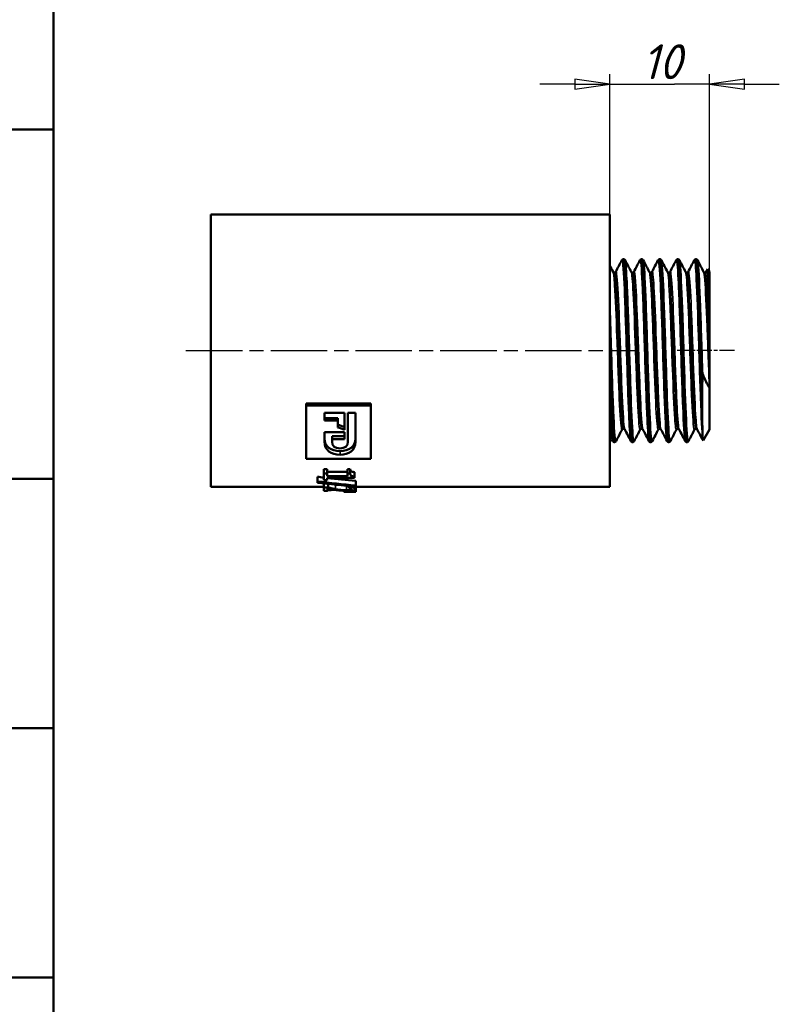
# Model space of a CAD drawing. Header units: millimetres. Extents: x -134 to 755, y -69 to 356.
# Tile 3 of 11: x 17 to 93, y 62 to 161. Entities that reach past the tile are written whole.
import ezdxf
from ezdxf.enums import TextEntityAlignment as Align

# ---------------------------------------------------------------- set-up
doc = ezdxf.new("R2010")
doc.units = ezdxf.units.MM
doc.linetypes.add('CHAIN', pattern=[0.7087, 0.4724, -0.0591, 0.1181, -0.0591])
for name, color, linetype, lineweight in [('Видимые тонкие (ГОСТ)', 7, 'Continuous', 35), ('Видимый контур (ГОСТ)', 7, 'Continuous', 50), ('Кромка (ГОСТ)', 7, 'Continuous', 50), ('Обозначение (ГОСТ)', 7, 'Continuous', 25), ('Осевая линия (ГОСТ)', 7, 'Continuous', 25), ('Размер (ГОСТ)', 7, 'Continuous', 25), ('Эскизная геометрия (ГОСТ)', 7, 'Continuous', 50)]:
    doc.layers.add(name, color=color, linetype=linetype, lineweight=lineweight)
doc.styles.get("Standard").update_dxf_attribs({"font": 'GOST Common Italic.ttf'})
doc.styles.add('Обычный текст (ГОСТ)', font='GOST Common Italic.ttf')
doc.dimstyles.new('Обычный (ГОСТ)', dxfattribs={"dimtxt": 3.5, "dimasz": 3.5, "dimexe": 1, "dimexo": 0, "dimgap": 0.5, "dimtad": 1, "dimrnd": 1e-08, "dimtxsty": 'Обычный текст (ГОСТ)', "dimblk": 'Filled-1', "dimcen": 0.09, "dimdle": 15, "dimclrd": 256, "dimclre": 256, "dimclrt": 256, "dimazin": 2, "dimtfac": 0.714286, "dimtdec": 3, "dimtmove": 0, "dimatfit": 3, "dimfxl": 1, "dimtolj": 1, "dimlwd": 25, "dimlwe": 25, "dimarcsym": 0})

# ---------------------------------------------------------------- blocks, each defined once
blk = doc.blocks.new('ГОСТ - Доп. графы 1')
at = {"layer": 'Эскизная геометрия (ГОСТ)'}
for p, q in [((-12, 145), (0, 145)), ((-7, 110), (0, 110)), ((-7, 85), (0, 85)), ((-7, 60), (0, 60))]:
    blk.add_line(p, q, dxfattribs=at)
at = {"layer": 'Обозначение (ГОСТ)', "lineweight": 30, "width": 0.8, "flags": 17}
for tag, p in [('Подп._и_дата_2', (-3.532, 127.511)), ('Инв._номер_дубликата', (-3.406, 97.466)), ('Взамен_инв._номера', (-3.46, 72.529)), ('Подп._и_дата_1', (-3.422, 42.352)), ('ИНВЕНТАРНЫЙ_НОМЕР', (-3.329, 12.683))]:
    blk.add_attdef(tag, text='', height=3.17, rotation=90, dxfattribs=at).set_placement(p, align=Align.MIDDLE_CENTER)
blk = doc.blocks.new('Рамки ГОСТ_ граница 297x210')
at = {"layer": 'Кромка (ГОСТ)'}
blk.add_line((20, 292), (20, 5), dxfattribs=at)
blk = doc.blocks.new('Filled-1')
at = {"color": 0}
for p, q in [((0, 0), (-1, 0.143)), ((-1, 0.143), (-1, -0.143)), ((-1, 0), (0, 0)), ((-1, -0.143), (0, 0))]:
    blk.add_line(p, q, dxfattribs=at)
at = {"color": 0, "flags": 128}
blk.add_lwpolyline([(-1, -0.143), (0, 0), (-1, 0.143), (-1, -0.143)], dxfattribs=at)
at = {"color": 0}
blk.add_solid([(-1, -0.143), (0, 0), (-1, 0.143), (-1, -0.143)], dxfattribs=at)
blk = doc.blocks.new('*D9')
at = {"layer": 'Defpoints', "color": 0, "linetype": 'Continuous', "transparency": 16777216}
for p in [(85.78, 154.55), (75.78, 141.485), (85.78, 135.733)]:
    blk.add_point(p, dxfattribs=at)
at = {"layer": 'Размер (ГОСТ)', "linetype": 'Continuous', "lineweight": 25, "transparency": 16777216}
for p, q in [((75.78, 141.485), (75.78, 155.55)), ((85.78, 135.733), (85.78, 155.55)), ((72.28, 154.55), (68.78, 154.55)), ((75.78, 154.55), (79.28, 154.55)), ((79.28, 154.55), (82.28, 154.55)), ((85.78, 154.55), (82.28, 154.55)), ((89.28, 154.55), (92.78, 154.55))]:
    blk.add_line(p, q, dxfattribs=at)
at = {"layer": 'Размер (ГОСТ)', "linetype": 'Continuous', "lineweight": 25, "transparency": 16777216, "xscale": 3.5, "yscale": 3.5, "zscale": 3.5}
blk.add_blockref('Filled-1', (75.78, 154.55), dxfattribs=at)
at = {"layer": 'Размер (ГОСТ)', "linetype": 'Continuous', "lineweight": 25, "transparency": 16777216, "xscale": 3.5, "yscale": 3.5, "zscale": 3.5, "rotation": 180}
blk.add_blockref('Filled-1', (85.78, 154.55), dxfattribs=at)
at = {"layer": 'Размер (ГОСТ)', "linetype": 'Continuous', "lineweight": 25, "transparency": 16777216, "insert": (79.018, 158.55), "char_height": 3.5, "attachment_point": 1, "style": 'Обычный текст (ГОСТ)'}
blk.add_mtext('\\A1;10', dxfattribs=at)

msp = doc.modelspace()

# ---------------------------------------------------------------- linework, layer by layer
at = {"layer": 'Видимые тонкие (ГОСТ)'}
for p, q in [((48.733, 117.769), (48.733, 117.4)), ((48.284, 114.398), (48.284, 113.951)), ((49.371, 114.292), (49.371, 113.844)), ((49.754, 114.041), (49.754, 113.868))]:
    msp.add_line(p, q, dxfattribs=at)
for points, knots in [([(77.891, 118.777), (77.833, 118.895), (77.774, 119.568), (77.716, 120.703), (77.642, 122.144), (77.568, 124.313), (77.494, 126.621), (77.419, 128.95), (77.344, 131.394), (77.269, 133.276), (77.195, 135.151), (77.12, 136.446), (77.045, 136.805), (77.025, 136.905), (77.004, 136.932), (76.983, 136.891)], [33.047809, 33.047809, 33.047809, 33.047809, 33.653923, 33.653923, 33.653923, 34.423433, 34.423433, 34.423433, 35.200244, 35.200244, 35.200244, 35.974411, 35.974411, 35.974411, 36.189402, 36.189402, 36.189402, 36.189402]), ([(78.231, 118.779), (78.208, 118.733), (78.185, 118.772), (78.162, 118.9), (78.087, 119.313), (78.013, 120.651), (77.939, 122.549), (77.865, 124.444), (77.79, 126.875), (77.716, 129.181), (77.642, 131.484), (77.568, 133.634), (77.494, 135.048), (77.437, 136.135), (77.38, 136.776), (77.323, 136.891)], [26.642451, 26.642451, 26.642451, 26.642451, 26.881587, 26.881587, 26.881587, 27.65284, 27.65284, 27.65284, 28.423174, 28.423174, 28.423174, 29.192683, 29.192683, 29.192683, 29.784044, 29.784044, 29.784044, 29.784044]), ([(79.707, 118.775), (79.643, 118.904), (79.579, 119.715), (79.515, 121.057), (79.437, 122.683), (79.359, 125.071), (79.281, 127.513), (79.206, 129.864), (79.131, 132.235), (79.057, 133.969), (78.982, 135.699), (78.907, 136.776), (78.832, 136.9), (78.821, 136.918), (78.81, 136.916), (78.799, 136.894)], [26.764624, 26.764624, 26.764624, 26.764624, 27.431463, 27.431463, 27.431463, 28.238953, 28.238953, 28.238953, 29.016239, 29.016239, 29.016239, 29.792121, 29.792121, 29.792121, 29.906216, 29.906216, 29.906216, 29.906216]), ([(80.047, 118.781), (80.018, 118.723), (79.989, 118.8), (79.96, 119.018), (79.885, 119.573), (79.811, 121.037), (79.737, 123.012), (79.663, 124.985), (79.589, 127.445), (79.515, 129.723), (79.437, 132.113), (79.359, 134.271), (79.281, 135.556), (79.234, 136.34), (79.186, 136.794), (79.139, 136.888)], [20.359266, 20.359266, 20.359266, 20.359266, 20.660984, 20.660984, 20.660984, 21.431053, 21.431053, 21.431053, 22.200713, 22.200713, 22.200713, 23.008204, 23.008204, 23.008204, 23.500859, 23.500859, 23.500859, 23.500859]), ([(81.523, 118.773), (81.523, 118.774), (81.522, 118.776), (81.522, 118.777), (81.447, 118.935), (81.373, 120.037), (81.298, 121.782), (81.224, 123.526), (81.149, 125.89), (81.075, 128.227), (81, 130.563), (80.926, 132.844), (80.851, 134.446), (80.777, 136.046), (80.703, 136.951), (80.628, 136.911), (80.624, 136.909), (80.62, 136.904), (80.615, 136.895)], [20.481439, 20.481439, 20.481439, 20.481439, 20.487809, 20.487809, 20.487809, 21.261404, 21.261404, 21.261404, 22.034423, 22.034423, 22.034423, 22.806892, 22.806892, 22.806892, 23.578833, 23.578833, 23.578833, 23.623031, 23.623031, 23.623031, 23.623031]), ([(81.863, 118.782), (81.824, 118.707), (81.785, 118.876), (81.745, 119.293), (81.671, 120.087), (81.596, 121.77), (81.522, 123.878), (81.447, 125.985), (81.373, 128.493), (81.298, 130.713), (81.224, 132.932), (81.149, 134.837), (81.075, 135.907), (81.035, 136.48), (80.995, 136.81), (80.955, 136.888)], [14.076081, 14.076081, 14.076081, 14.076081, 14.482866, 14.482866, 14.482866, 15.25706, 15.25706, 15.25706, 16.030654, 16.030654, 16.030654, 16.803674, 16.803674, 16.803674, 17.217673, 17.217673, 17.217673, 17.217673]), ([(83.34, 118.774), (83.332, 118.787), (83.325, 118.809), (83.318, 118.839), (83.244, 119.154), (83.17, 120.395), (83.096, 122.225), (83.02, 124.107), (82.943, 126.59), (82.867, 128.965), (82.792, 131.299), (82.717, 133.501), (82.642, 134.959), (82.572, 136.327), (82.502, 137.026), (82.432, 136.895)], [14.198253, 14.198253, 14.198253, 14.198253, 14.272539, 14.272539, 14.272539, 15.041871, 15.041871, 15.041871, 15.832791, 15.832791, 15.832791, 16.610353, 16.610353, 16.610353, 17.339846, 17.339846, 17.339846, 17.339846]), ([(83.679, 118.781), (83.633, 118.695), (83.587, 118.95), (83.541, 119.539), (83.466, 120.485), (83.392, 122.282), (83.318, 124.442), (83.244, 126.601), (83.17, 129.099), (83.096, 131.255), (83.02, 133.472), (82.943, 135.301), (82.867, 136.219), (82.835, 136.605), (82.803, 136.828), (82.771, 136.888)], [7.792895, 7.792895, 7.792895, 7.792895, 8.272266, 8.272266, 8.272266, 9.04179, 9.04179, 9.04179, 9.811122, 9.811122, 9.811122, 10.602042, 10.602042, 10.602042, 10.934488, 10.934488, 10.934488, 10.934488]), ([(85.099, 119.053), (85.025, 119.645), (84.951, 121.144), (84.876, 123.142), (84.802, 125.138), (84.728, 127.61), (84.654, 129.882), (84.579, 132.154), (84.505, 134.201), (84.431, 135.464), (84.37, 136.504), (84.309, 137.003), (84.248, 136.893)], [8.11048, 8.11048, 8.11048, 8.11048, 8.881511, 8.881511, 8.881511, 9.65231, 9.65231, 9.65231, 10.422882, 10.422882, 10.422882, 11.056661, 11.056661, 11.056661, 11.056661]), ([(85.099, 125.484), (85.025, 127.738), (84.951, 130.222), (84.876, 132.26), (84.802, 134.296), (84.728, 135.863), (84.654, 136.531), (84.631, 136.731), (84.609, 136.85), (84.587, 136.89)], [2.879731, 2.879731, 2.879731, 2.879731, 3.650762, 3.650762, 3.650762, 4.421561, 4.421561, 4.421561, 4.651303, 4.651303, 4.651303, 4.651303]), ([(77.022, 119.942), (77.004, 119.906), (76.987, 119.914), (76.969, 119.97), (76.892, 120.21), (76.815, 121.324), (76.738, 122.99), (76.658, 124.719), (76.578, 127.019), (76.499, 129.173), (76.422, 131.255), (76.344, 133.173), (76.267, 134.367), (76.216, 135.157), (76.165, 135.623), (76.114, 135.725)], [32.9167, 32.9167, 32.9167, 32.9167, 33.10089, 33.10089, 33.10089, 33.898983, 33.898983, 33.898983, 34.727452, 34.727452, 34.727452, 35.528003, 35.528003, 35.528003, 36.058292, 36.058292, 36.058292, 36.058292]), ([(77.153, 120.012), (77.088, 120.019), (77.022, 120.63), (76.957, 121.737), (76.88, 123.045), (76.803, 125.028), (76.726, 127.106), (76.647, 129.23), (76.568, 131.424), (76.489, 133.022), (76.412, 134.589), (76.335, 135.561), (76.257, 135.652), (76.253, 135.657), (76.249, 135.659), (76.245, 135.659)], [32.986723, 32.986723, 32.986723, 32.986723, 33.663981, 33.663981, 33.663981, 34.464299, 34.464299, 34.464299, 35.28221, 35.28221, 35.28221, 36.084898, 36.084898, 36.084898, 36.128316, 36.128316, 36.128316, 36.128316]), ([(77.284, 119.945), (77.256, 119.996), (77.228, 120.156), (77.2, 120.425), (77.123, 121.169), (77.046, 122.739), (76.969, 124.676), (76.892, 126.607), (76.815, 128.877), (76.738, 130.827), (76.658, 132.851), (76.578, 134.499), (76.499, 135.258), (76.458, 135.647), (76.417, 135.801), (76.376, 135.723)], [33.056746, 33.056746, 33.056746, 33.056746, 33.346681, 33.346681, 33.346681, 34.147049, 34.147049, 34.147049, 34.945142, 34.945142, 34.945142, 35.773611, 35.773611, 35.773611, 36.198339, 36.198339, 36.198339, 36.198339]), ([(78.838, 119.938), (78.833, 119.928), (78.828, 119.922), (78.823, 119.919), (78.746, 119.881), (78.669, 120.732), (78.592, 122.224), (78.514, 123.714), (78.437, 125.823), (78.36, 127.934), (78.283, 130.043), (78.206, 132.126), (78.129, 133.577), (78.063, 134.829), (77.996, 135.596), (77.93, 135.73)], [26.633514, 26.633514, 26.633514, 26.633514, 26.685236, 26.685236, 26.685236, 27.486736, 27.486736, 27.486736, 28.286952, 28.286952, 28.286952, 29.085991, 29.085991, 29.085991, 29.775107, 29.775107, 29.775107, 29.775107]), ([(78.969, 120.017), (78.918, 120.021), (78.866, 120.39), (78.815, 121.099), (78.737, 122.166), (78.66, 123.988), (78.582, 126.028), (78.505, 128.064), (78.428, 130.291), (78.35, 132.054), (78.273, 133.814), (78.196, 135.088), (78.119, 135.503), (78.1, 135.607), (78.08, 135.657), (78.061, 135.655)], [26.703538, 26.703538, 26.703538, 26.703538, 27.23755, 27.23755, 27.23755, 28.04134, 28.04134, 28.04134, 28.843843, 28.843843, 28.843843, 29.645166, 29.645166, 29.645166, 29.84513, 29.84513, 29.84513, 29.84513]), ([(79.1, 119.941), (79.085, 119.968), (79.07, 120.026), (79.055, 120.118), (78.978, 120.59), (78.901, 121.93), (78.823, 123.744), (78.746, 125.555), (78.669, 127.814), (78.592, 129.859), (78.514, 131.9), (78.437, 133.701), (78.36, 134.736), (78.304, 135.488), (78.248, 135.828), (78.192, 135.726)], [26.773561, 26.773561, 26.773561, 26.773561, 26.9285, 26.9285, 26.9285, 27.731394, 27.731394, 27.731394, 28.532895, 28.532895, 28.532895, 29.333111, 29.333111, 29.333111, 29.915153, 29.915153, 29.915153, 29.915153]), ([(80.654, 119.938), (80.584, 119.809), (80.514, 120.399), (80.443, 121.58), (80.366, 122.871), (80.289, 124.85), (80.213, 126.942), (80.136, 129.032), (80.059, 131.209), (79.982, 132.839), (79.905, 134.469), (79.829, 135.531), (79.752, 135.719), (79.75, 135.724), (79.748, 135.728), (79.746, 135.731)], [20.350329, 20.350329, 20.350329, 20.350329, 21.080237, 21.080237, 21.080237, 21.878127, 21.878127, 21.878127, 22.675526, 22.675526, 22.675526, 23.472457, 23.472457, 23.472457, 23.491922, 23.491922, 23.491922, 23.491922]), ([(80.785, 120.018), (80.747, 120.018), (80.708, 120.219), (80.67, 120.622), (80.593, 121.432), (80.516, 123.046), (80.439, 124.992), (80.362, 126.937), (80.284, 129.187), (80.207, 131.085), (80.13, 132.983), (80.053, 134.504), (79.976, 135.204), (79.943, 135.505), (79.91, 135.653), (79.877, 135.651)], [20.420352, 20.420352, 20.420352, 20.420352, 20.818638, 20.818638, 20.818638, 21.619368, 21.619368, 21.619368, 22.419577, 22.419577, 22.419577, 23.219291, 23.219291, 23.219291, 23.561945, 23.561945, 23.561945, 23.561945]), ([(80.916, 119.938), (80.912, 119.945), (80.909, 119.954), (80.905, 119.965), (80.828, 120.193), (80.751, 121.3), (80.674, 122.961), (80.597, 124.621), (80.52, 126.814), (80.443, 128.902), (80.366, 130.988), (80.289, 132.942), (80.213, 134.195), (80.144, 135.307), (80.076, 135.855), (80.008, 135.73)], [20.490375, 20.490375, 20.490375, 20.490375, 20.529033, 20.529033, 20.529033, 21.327987, 21.327987, 21.327987, 22.126396, 22.126396, 22.126396, 22.924286, 22.924286, 22.924286, 23.631968, 23.631968, 23.631968, 23.631968]), ([(82.47, 119.942), (82.412, 119.836), (82.353, 120.216), (82.294, 121.041), (82.217, 122.128), (82.14, 123.975), (82.062, 126.038), (81.985, 128.099), (81.908, 130.349), (81.83, 132.127), (81.753, 133.904), (81.676, 135.187), (81.599, 135.599), (81.587, 135.664), (81.574, 135.707), (81.562, 135.729)], [14.067144, 14.067144, 14.067144, 14.067144, 14.676225, 14.676225, 14.676225, 15.479007, 15.479007, 15.479007, 16.281083, 16.281083, 16.281083, 17.082481, 17.082481, 17.082481, 17.208736, 17.208736, 17.208736, 17.208736]), ([(82.601, 120.016), (82.577, 120.014), (82.552, 120.094), (82.528, 120.26), (82.45, 120.788), (82.373, 122.173), (82.295, 124.006), (82.217, 125.837), (82.14, 128.091), (82.062, 130.101), (81.985, 132.109), (81.907, 133.847), (81.83, 134.802), (81.784, 135.363), (81.739, 135.649), (81.693, 135.651)], [14.137167, 14.137167, 14.137167, 14.137167, 14.390832, 14.390832, 14.390832, 15.196698, 15.196698, 15.196698, 16.001825, 16.001825, 16.001825, 16.806242, 16.806242, 16.806242, 17.27876, 17.27876, 17.27876, 17.27876]), ([(82.732, 119.939), (82.664, 120.076), (82.595, 120.893), (82.527, 122.216), (82.449, 123.71), (82.372, 125.829), (82.294, 127.949), (82.217, 130.067), (82.14, 132.158), (82.062, 133.607), (81.985, 135.056), (81.908, 135.844), (81.83, 135.742), (81.828, 135.739), (81.826, 135.736), (81.824, 135.731)], [14.20719, 14.20719, 14.20719, 14.20719, 14.918868, 14.918868, 14.918868, 15.722384, 15.722384, 15.722384, 16.525166, 16.525166, 16.525166, 17.327242, 17.327242, 17.327242, 17.348783, 17.348783, 17.348783, 17.348783]), ([(84.286, 119.945), (84.243, 119.863), (84.199, 120.045), (84.156, 120.491), (84.079, 121.276), (84.002, 122.872), (83.925, 124.816), (83.848, 126.759), (83.772, 129.025), (83.695, 130.957), (83.618, 132.888), (83.541, 134.46), (83.465, 135.218), (83.436, 135.503), (83.407, 135.671), (83.378, 135.723)], [7.783958, 7.783958, 7.783958, 7.783958, 8.236611, 8.236611, 8.236611, 9.033514, 9.033514, 9.033514, 9.830195, 9.830195, 9.830195, 10.62666, 10.62666, 10.62666, 10.925551, 10.925551, 10.925551, 10.925551]), ([(84.417, 120.011), (84.409, 120.01), (84.401, 120.02), (84.392, 120.039), (84.315, 120.22), (84.238, 121.272), (84.161, 122.887), (84.084, 124.502), (84.007, 126.659), (83.93, 128.73), (83.853, 130.801), (83.776, 132.757), (83.699, 134.03), (83.636, 135.077), (83.573, 135.65), (83.509, 135.656)], [7.853982, 7.853982, 7.853982, 7.853982, 7.940812, 7.940812, 7.940812, 8.740278, 8.740278, 8.740278, 9.539513, 9.539513, 9.539513, 10.338524, 10.338524, 10.338524, 10.995574, 10.995574, 10.995574, 10.995574]), ([(84.548, 119.943), (84.494, 120.052), (84.44, 120.57), (84.386, 121.446), (84.309, 122.688), (84.232, 124.632), (84.156, 126.714), (84.079, 128.796), (84.002, 130.988), (83.925, 132.656), (83.848, 134.324), (83.772, 135.445), (83.695, 135.695), (83.677, 135.754), (83.659, 135.764), (83.64, 135.727)], [7.924005, 7.924005, 7.924005, 7.924005, 8.485636, 8.485636, 8.485636, 9.282769, 9.282769, 9.282769, 10.079673, 10.079673, 10.079673, 10.876354, 10.876354, 10.876354, 11.065597, 11.065597, 11.065597, 11.065597]), ([(85.77, 124.108), (85.693, 125.968), (85.616, 128.231), (85.539, 130.239), (85.462, 132.246), (85.385, 133.972), (85.308, 134.914), (85.27, 135.379), (85.232, 135.651), (85.194, 135.723)], [2.651504, 2.651504, 2.651504, 2.651504, 3.450148, 3.450148, 3.450148, 4.248524, 4.248524, 4.248524, 4.642366, 4.642366, 4.642366, 4.642366]), ([(85.78, 127.813), (85.703, 129.902), (85.626, 131.98), (85.549, 133.438), (85.474, 134.844), (85.4, 135.657), (85.325, 135.659)], [3.138807, 3.138807, 3.138807, 3.138807, 3.939794, 3.939794, 3.939794, 4.712389, 4.712389, 4.712389, 4.712389]), ([(85.77, 132.013), (85.693, 133.803), (85.616, 135.115), (85.539, 135.567), (85.512, 135.729), (85.484, 135.779), (85.456, 135.725)], [3.697663, 3.697663, 3.697663, 3.697663, 4.496307, 4.496307, 4.496307, 4.782412, 4.782412, 4.782412, 4.782412]), ([(76.415, 118.776), (76.402, 118.749), (76.388, 118.751), (76.375, 118.782), (76.301, 118.956), (76.227, 120.069), (76.152, 121.816), (76.078, 123.57), (76.003, 125.943), (75.929, 128.283), (75.879, 129.835), (75.83, 131.366), (75.78, 132.68)], [32.925637, 32.925637, 32.925637, 32.925637, 33.061517, 33.061517, 33.061517, 33.832766, 33.832766, 33.832766, 34.606934, 34.606934, 34.606934, 35.120565, 35.120565, 35.120565, 35.120565]), ([(76.075, 118.78), (76.026, 118.878), (75.978, 119.356), (75.929, 120.181), (75.879, 121.017), (75.83, 122.195), (75.78, 123.567)], [39.330994, 39.330994, 39.330994, 39.330994, 39.837683, 39.837683, 39.837683, 40.351315, 40.351315, 40.351315, 40.351315])]:
    msp.add_open_spline(points, degree=3, knots=knots, dxfattribs=at)
at = {"layer": 'Видимый контур (ГОСТ)'}
for p, q in [((35.78, 114.185), (35.78, 141.485)), ((35.78, 141.485), (75.78, 141.485)), ((75.78, 114.185), (75.78, 141.485)), ((77.144, 137.004), (77.161, 137.004)), ((78.961, 137.004), (78.978, 137.004)), ((80.777, 137.004), (80.794, 137.004)), ((82.593, 137.004), (82.61, 137.004)), ((84.409, 137.004), (84.426, 137.004)), ((85.456, 135.732), (85.605, 136.017)), ((85.78, 135.733), (85.616, 136.018)), ((85.78, 131.503), (85.78, 135.733)), ((85.78, 131.503), (85.78, 127.813)), ((85.78, 127.813), (85.78, 124.127)), ((85.78, 119.936), (85.78, 124.127)), ((45.333, 122.543), (51.833, 122.543)), ((45.333, 122.543), (45.333, 122.349)), ((51.833, 122.543), (51.833, 122.349)), ((85.046, 122.842), (85.046, 122.399)), ((45.333, 122.349), (51.833, 122.349)), ((45.333, 122.349), (45.333, 116.98)), ((47.172, 121.608), (49.169, 121.608)), ((47.172, 121.608), (47.172, 120.827)), ((49.169, 119.896), (49.169, 121.608)), ((49.522, 121.608), (49.522, 118.686)), ((49.522, 121.608), (50.276, 121.608)), ((50.276, 118.696), (50.276, 121.608)), ((51.833, 116.98), (51.833, 122.349)), ((47.172, 121.075), (48.495, 121.075)), ((48.495, 120.827), (47.172, 120.827)), ((48.495, 121.075), (48.495, 120.827)), ((48.495, 120.827), (48.495, 120.143)), ((47.172, 119.67), (49.169, 119.67)), ((47.172, 119.67), (47.172, 118.711)), ((49.169, 118.964), (49.169, 119.67)), ((85.78, 119.936), (85.138, 118.824)), ((47.934, 119.277), (47.934, 118.964)), ((47.934, 119.277), (49.169, 119.277)), ((47.934, 118.686), (47.934, 118.964)), ((49.169, 118.964), (47.934, 118.964)), ((76.236, 118.665), (76.253, 118.665)), ((78.053, 118.665), (78.07, 118.665)), ((79.869, 118.665), (79.886, 118.665)), ((81.685, 118.665), (81.702, 118.665)), ((83.501, 118.665), (83.518, 118.665)), ((51.833, 116.98), (45.333, 116.98)), ((47.118, 115.961), (47.43, 115.961)), ((47.118, 115.961), (47.118, 115.526)), ((47.118, 115.526), (47.43, 115.526)), ((47.118, 115.526), (47.118, 114.84)), ((47.43, 115.961), (47.43, 115.526)), ((47.43, 115.698), (49.472, 115.698)), ((47.43, 115.253), (47.43, 115.526)), ((49.472, 115.961), (49.751, 115.961)), ((49.472, 115.961), (49.472, 115.526)), ((49.472, 115.526), (49.751, 115.526)), ((49.472, 115.526), (49.472, 115.253)), ((49.751, 115.961), (49.751, 115.526)), ((50.176, 115.663), (50.176, 115.217)), ((46.456, 115.187), (46.456, 114.724)), ((46.456, 114.724), (46.456, 114.594)), ((47.43, 114.84), (47.118, 114.84)), ((47.118, 114.52), (47.118, 114.119)), ((47.43, 115.253), (49.472, 115.253)), ((47.43, 114.84), (47.43, 115.072)), ((50.176, 115.072), (47.43, 115.072)), ((50.176, 115.072), (50.176, 115.217)), ((50.302, 114.789), (50.302, 114.311)), ((35.78, 114.185), (47.118, 114.185)), ((47.118, 114.119), (47.551, 114.119)), ((47.118, 114.119), (47.118, 113.771)), ((47.472, 113.771), (47.118, 113.771)), ((47.472, 113.771), (47.472, 114.027)), ((47.551, 114.474), (47.551, 114.119)), ((49.117, 113.79), (49.117, 113.723)), ((49.117, 113.723), (49.117, 113.705)), ((49.117, 113.705), (49.117, 113.687)), ((49.117, 113.687), (49.117, 113.685)), ((49.117, 113.685), (50.302, 113.685)), ((49.613, 114.27), (49.613, 114.103)), ((49.613, 114.103), (50.048, 114.103)), ((49.613, 114.103), (49.613, 114.097)), ((50.048, 114.231), (50.048, 114.103)), ((50.231, 114.215), (50.231, 113.93)), ((50.302, 114.209), (50.302, 114.311)), ((50.302, 114.209), (50.302, 113.73)), ((50.302, 114.185), (75.78, 114.185)), ((50.302, 113.7), (50.302, 113.73)), ((50.302, 113.7), (50.302, 113.688)), ((50.302, 113.685), (50.302, 113.688))]:
    msp.add_line(p, q, dxfattribs=at)
for points in [[(75.78, 136.371), (75.891, 136.158), (76.003, 135.945), (76.114, 135.732)], [(76.376, 135.732), (76.578, 136.12), (76.781, 136.508), (76.983, 136.896)], [(77.323, 136.896), (77.525, 136.508), (77.728, 136.12), (77.93, 135.732)], [(78.192, 135.732), (78.394, 136.12), (78.597, 136.508), (78.799, 136.896)], [(79.139, 136.896), (79.341, 136.508), (79.544, 136.12), (79.746, 135.732)], [(80.008, 135.732), (80.211, 136.12), (80.413, 136.508), (80.615, 136.896)], [(80.955, 136.896), (81.157, 136.508), (81.36, 136.12), (81.562, 135.732)], [(81.824, 135.732), (82.027, 136.12), (82.229, 136.508), (82.432, 136.896)], [(82.771, 136.896), (82.973, 136.508), (83.176, 136.12), (83.378, 135.732)], [(83.64, 135.732), (83.843, 136.12), (84.045, 136.508), (84.248, 136.896)], [(84.587, 136.896), (84.79, 136.508), (84.992, 136.12), (85.194, 135.732)], [(85.78, 131.503), (85.777, 131.676), (85.774, 131.846), (85.77, 132.013)], [(48.495, 120.415), (48.72, 120.335), (48.944, 120.255), (49.169, 120.176)], [(49.169, 119.896), (48.944, 119.978), (48.72, 120.06), (48.495, 120.143)], [(77.022, 119.937), (76.82, 119.549), (76.617, 119.161), (76.415, 118.773)], [(77.891, 118.773), (77.689, 119.161), (77.486, 119.549), (77.284, 119.937)], [(78.838, 119.937), (78.636, 119.549), (78.433, 119.161), (78.231, 118.773)], [(79.707, 118.773), (79.505, 119.161), (79.303, 119.549), (79.1, 119.937)], [(80.654, 119.937), (80.452, 119.549), (80.249, 119.161), (80.047, 118.773)], [(81.523, 118.773), (81.321, 119.161), (81.119, 119.549), (80.916, 119.937)], [(82.47, 119.937), (82.268, 119.549), (82.065, 119.161), (81.863, 118.773)], [(83.34, 118.773), (83.137, 119.161), (82.935, 119.549), (82.732, 119.937)], [(84.286, 119.937), (84.084, 119.549), (83.881, 119.161), (83.679, 118.773)], [(85.129, 118.825), (84.935, 119.196), (84.742, 119.567), (84.548, 119.937)], [(47.172, 119.033), (47.172, 118.186), (47.837, 117.769), (48.733, 117.769)], [(48.733, 117.4), (47.837, 117.4), (47.172, 117.833), (47.172, 118.711)], [(47.934, 118.686), (47.934, 118.283), (48.219, 118.033), (48.728, 118.033)], [(48.728, 118.033), (49.225, 118.033), (49.522, 118.283), (49.522, 118.686)], [(48.733, 117.769), (49.637, 117.769), (50.276, 118.18), (50.276, 119.019)], [(50.276, 118.696), (50.276, 117.827), (49.637, 117.4), (48.733, 117.4)], [(76.075, 118.773), (75.977, 118.962), (75.879, 119.15), (75.78, 119.339)], [(85.138, 118.824), (85.125, 118.801), (85.112, 118.878), (85.099, 119.053)], [(46.456, 115.187), (46.677, 115.162), (46.898, 115.137), (47.118, 115.112)], [(46.456, 114.724), (47.738, 114.57), (49.02, 114.432), (50.302, 114.311)], [(50.302, 114.209), (49.02, 114.32), (47.738, 114.448), (46.456, 114.594)], [(47.48, 115.072), (48.421, 114.969), (49.361, 114.874), (50.302, 114.789)], [(47.472, 113.822), (47.691, 113.843), (47.911, 113.865), (48.13, 113.89)], [(49.117, 113.723), (49.512, 113.725), (49.907, 113.727), (50.302, 113.73)], [(50.302, 113.7), (49.907, 113.702), (49.512, 113.703), (49.117, 113.705)], [(49.117, 113.687), (49.512, 113.687), (49.907, 113.688), (50.302, 113.688)]]:
    msp.add_open_spline(points, degree=3, dxfattribs=at)
for points, knots in [([(76.983, 136.896), (76.992, 136.912), (77.002, 136.93), (77.036, 136.963), (77.051, 136.975), (77.092, 136.995), (77.117, 137.003), (77.144, 137.004)], [0, 0, 0, 0, 0.02826109, 0.02826109, 0.04295276, 0.04295276, 0.05817027, 0.05817027, 0.05817027, 0.05817027]), ([(77.144, 137.002), (77.208, 136.999), (77.271, 136.321), (77.335, 135.085), (77.409, 133.649), (77.483, 131.476), (77.557, 129.154), (77.631, 126.833), (77.705, 124.39), (77.779, 122.485), (77.854, 120.534), (77.93, 119.173), (78.006, 118.785), (78.021, 118.705), (78.037, 118.667), (78.053, 118.668)], [-36.129719, -36.129719, -36.129719, -36.129719, -35.469487, -35.469487, -35.469487, -34.701934, -34.701934, -34.701934, -33.934571, -33.934571, -33.934571, -33.148811, -33.148811, -33.148811, -32.986723, -32.986723, -32.986723, -32.986723]), ([(78.07, 118.67), (78.016, 118.673), (77.962, 119.156), (77.907, 120.07), (77.833, 121.319), (77.759, 123.361), (77.685, 125.641), (77.611, 127.919), (77.537, 130.409), (77.463, 132.438), (77.389, 134.485), (77.314, 136.039), (77.24, 136.671), (77.214, 136.892), (77.188, 136.999), (77.161, 136.997)], [26.702134, 26.702134, 26.702134, 26.702134, 27.264487, 27.264487, 27.264487, 28.03277, 28.03277, 28.03277, 28.800244, 28.800244, 28.800244, 29.574731, 29.574731, 29.574731, 29.84513, 29.84513, 29.84513, 29.84513]), ([(77.162, 137.004), (77.198, 137.003), (77.233, 136.989), (77.278, 136.958), (77.292, 136.942), (77.311, 136.917), (77.317, 136.906), (77.323, 136.896)], [0, 0, 0, 0, 0.02086898, 0.02086898, 0.04037878, 0.04037878, 0.0581412, 0.0581412, 0.0581412, 0.0581412]), ([(78.799, 136.896), (78.808, 136.912), (78.818, 136.93), (78.852, 136.963), (78.867, 136.975), (78.908, 136.995), (78.933, 137.003), (78.96, 137.004)], [0, 0, 0, 0, 0.02826109, 0.02826109, 0.04295276, 0.04295276, 0.05817027, 0.05817027, 0.05817027, 0.05817027]), ([(78.96, 136.999), (79.015, 136.996), (79.07, 136.503), (79.124, 135.571), (79.199, 134.304), (79.273, 132.239), (79.348, 129.942), (79.422, 127.647), (79.496, 125.146), (79.571, 123.123), (79.645, 121.101), (79.719, 119.58), (79.793, 118.973), (79.818, 118.769), (79.844, 118.669), (79.869, 118.671)], [-29.846534, -29.846534, -29.846534, -29.846534, -29.278398, -29.278398, -29.278398, -28.506261, -28.506261, -28.506261, -27.734717, -27.734717, -27.734717, -26.96374, -26.96374, -26.96374, -26.703538, -26.703538, -26.703538, -26.703538]), ([(78.978, 137.004), (79.015, 137.003), (79.049, 136.989), (79.094, 136.958), (79.108, 136.942), (79.127, 136.917), (79.134, 136.906), (79.139, 136.896)], [0, 0, 0, 0, 0.02086898, 0.02086898, 0.04037878, 0.04037878, 0.0581412, 0.0581412, 0.0581412, 0.0581412]), ([(79.886, 118.667), (79.824, 118.671), (79.761, 119.319), (79.699, 120.508), (79.625, 121.919), (79.551, 124.075), (79.477, 126.392), (79.4, 128.805), (79.323, 131.363), (79.246, 133.321), (79.172, 135.219), (79.097, 136.531), (79.022, 136.895), (79.007, 136.968), (78.992, 137.003), (78.978, 137.001)], [20.418949, 20.418949, 20.418949, 20.418949, 21.065496, 21.065496, 21.065496, 21.833159, 21.833159, 21.833159, 22.63257, 22.63257, 22.63257, 23.407682, 23.407682, 23.407682, 23.561945, 23.561945, 23.561945, 23.561945]), ([(80.615, 136.896), (80.624, 136.912), (80.634, 136.93), (80.668, 136.963), (80.683, 136.975), (80.724, 136.995), (80.75, 137.003), (80.776, 137.004)], [0, 0, 0, 0, 0.02826109, 0.02826109, 0.04295276, 0.04295276, 0.05817027, 0.05817027, 0.05817027, 0.05817027]), ([(80.776, 136.996), (80.819, 136.996), (80.862, 136.698), (80.905, 136.11), (80.979, 135.098), (81.053, 133.241), (81.127, 131.042), (81.201, 128.844), (81.275, 126.328), (81.349, 124.176), (81.426, 121.936), (81.503, 120.119), (81.58, 119.256), (81.615, 118.866), (81.65, 118.672), (81.685, 118.673)], [-23.563349, -23.563349, -23.563349, -23.563349, -23.116538, -23.116538, -23.116538, -22.348471, -22.348471, -22.348471, -21.580807, -21.580807, -21.580807, -20.781397, -20.781397, -20.781397, -20.420352, -20.420352, -20.420352, -20.420352]), ([(81.702, 118.665), (81.628, 118.661), (81.553, 119.611), (81.479, 121.255), (81.405, 122.897), (81.33, 125.214), (81.256, 127.571), (81.182, 129.927), (81.107, 132.296), (81.033, 134.033), (80.959, 135.768), (80.885, 136.852), (80.81, 136.989), (80.805, 136.999), (80.799, 137.004), (80.794, 137.004)], [14.135763, 14.135763, 14.135763, 14.135763, 14.907705, 14.907705, 14.907705, 15.67925, 15.67925, 15.67925, 16.450227, 16.450227, 16.450227, 17.22066, 17.22066, 17.22066, 17.27876, 17.27876, 17.27876, 17.27876]), ([(80.794, 137.004), (80.831, 137.003), (80.865, 136.989), (80.91, 136.958), (80.924, 136.942), (80.943, 136.917), (80.95, 136.906), (80.955, 136.896)], [0, 0, 0, 0, 0.02086898, 0.02086898, 0.04037878, 0.04037878, 0.0581412, 0.0581412, 0.0581412, 0.0581412]), ([(82.432, 136.896), (82.44, 136.912), (82.451, 136.93), (82.484, 136.963), (82.5, 136.975), (82.54, 136.995), (82.566, 137.003), (82.592, 137.004)], [0, 0, 0, 0, 0.02826109, 0.02826109, 0.04295276, 0.04295276, 0.05817027, 0.05817027, 0.05817027, 0.05817027]), ([(82.592, 136.996), (82.627, 136.998), (82.662, 136.805), (82.697, 136.416), (82.771, 135.588), (82.845, 133.878), (82.919, 131.753), (82.993, 129.63), (83.067, 127.115), (83.141, 124.891), (83.215, 122.669), (83.289, 120.763), (83.363, 119.686), (83.409, 119.018), (83.455, 118.675), (83.501, 118.672)], [-17.280163, -17.280163, -17.280163, -17.280163, -16.918662, -16.918662, -16.918662, -16.149479, -16.149479, -16.149479, -15.381197, -15.381197, -15.381197, -14.613723, -14.613723, -14.613723, -14.137167, -14.137167, -14.137167, -14.137167]), ([(83.518, 118.666), (83.509, 118.665), (83.501, 118.677), (83.492, 118.702), (83.418, 118.914), (83.344, 120.063), (83.27, 121.838), (83.196, 123.613), (83.122, 125.993), (83.048, 128.335), (82.972, 130.733), (82.897, 133.063), (82.821, 134.665), (82.751, 136.155), (82.68, 137), (82.61, 137.004)], [7.852578, 7.852578, 7.852578, 7.852578, 7.944479, 7.944479, 7.944479, 8.712032, 8.712032, 8.712032, 9.479395, 9.479395, 9.479395, 10.265155, 10.265155, 10.265155, 10.995574, 10.995574, 10.995574, 10.995574]), ([(82.61, 137.004), (82.647, 137.003), (82.681, 136.989), (82.726, 136.958), (82.74, 136.942), (82.759, 136.917), (82.766, 136.906), (82.771, 136.896)], [0, 0, 0, 0, 0.02086898, 0.02086898, 0.04037878, 0.04037878, 0.0581412, 0.0581412, 0.0581412, 0.0581412]), ([(84.248, 136.896), (84.256, 136.912), (84.267, 136.93), (84.3, 136.963), (84.316, 136.975), (84.356, 136.995), (84.382, 137.003), (84.408, 137.004)], [0, 0, 0, 0, 0.02826109, 0.02826109, 0.04295276, 0.04295276, 0.05817027, 0.05817027, 0.05817027, 0.05817027]), ([(84.408, 136.998), (84.432, 137.001), (84.455, 136.917), (84.478, 136.743), (84.552, 136.187), (84.626, 134.714), (84.7, 132.727), (84.775, 130.733), (84.849, 128.244), (84.923, 125.938), (84.964, 124.663), (85.005, 123.448), (85.046, 122.399)], [-10.996978, -10.996978, -10.996978, -10.996978, -10.756404, -10.756404, -10.756404, -9.98754, -9.98754, -9.98754, -9.216409, -9.216409, -9.216409, -8.790245, -8.790245, -8.790245, -8.790245]), ([(84.426, 137.004), (84.463, 137.003), (84.497, 136.989), (84.542, 136.958), (84.556, 136.942), (84.575, 136.917), (84.582, 136.906), (84.587, 136.896)], [0, 0, 0, 0, 0.02086898, 0.02086898, 0.04037878, 0.04037878, 0.0581412, 0.0581412, 0.0581412, 0.0581412]), ([(85.046, 122.842), (84.972, 124.813), (84.898, 127.289), (84.824, 129.596), (84.75, 131.902), (84.676, 134.013), (84.602, 135.357), (84.543, 136.421), (84.485, 136.994), (84.426, 137.001)], [2.565807, 2.565807, 2.565807, 2.565807, 3.334851, 3.334851, 3.334851, 4.103664, 4.103664, 4.103664, 4.712389, 4.712389, 4.712389, 4.712389]), ([(76.114, 135.732), (76.116, 135.728), (76.12, 135.718), (76.146, 135.693), (76.159, 135.683), (76.196, 135.666), (76.22, 135.659), (76.245, 135.659)], [0, 0, 0, 0, 0.02807268, 0.02807268, 0.04282446, 0.04282446, 0.05812256, 0.05812256, 0.05812256, 0.05812256]), ([(76.245, 135.659), (76.281, 135.659), (76.314, 135.673), (76.352, 135.699), (76.361, 135.71), (76.372, 135.725), (76.375, 135.729), (76.376, 135.732)], [0, 0, 0, 0, 0.02209726, 0.02209726, 0.04103133, 0.04103133, 0.05809744, 0.05809744, 0.05809744, 0.05809744]), ([(77.93, 135.732), (77.932, 135.728), (77.937, 135.718), (77.962, 135.693), (77.975, 135.683), (78.012, 135.666), (78.036, 135.659), (78.061, 135.659)], [0, 0, 0, 0, 0.02807268, 0.02807268, 0.04282446, 0.04282446, 0.05812256, 0.05812256, 0.05812256, 0.05812256]), ([(78.061, 135.659), (78.097, 135.659), (78.13, 135.673), (78.168, 135.699), (78.177, 135.71), (78.188, 135.725), (78.191, 135.729), (78.192, 135.732)], [0, 0, 0, 0, 0.02209726, 0.02209726, 0.04103133, 0.04103133, 0.05809744, 0.05809744, 0.05809744, 0.05809744]), ([(79.746, 135.732), (79.748, 135.728), (79.753, 135.718), (79.778, 135.693), (79.791, 135.683), (79.828, 135.666), (79.852, 135.659), (79.877, 135.659)], [0, 0, 0, 0, 0.02807268, 0.02807268, 0.04282446, 0.04282446, 0.05812256, 0.05812256, 0.05812256, 0.05812256]), ([(79.877, 135.659), (79.913, 135.659), (79.947, 135.673), (79.984, 135.699), (79.994, 135.71), (80.004, 135.725), (80.007, 135.729), (80.008, 135.732)], [0, 0, 0, 0, 0.02209726, 0.02209726, 0.04103133, 0.04103133, 0.05809744, 0.05809744, 0.05809744, 0.05809744]), ([(81.562, 135.732), (81.564, 135.728), (81.569, 135.718), (81.595, 135.693), (81.608, 135.683), (81.644, 135.666), (81.669, 135.659), (81.693, 135.659)], [0, 0, 0, 0, 0.02807268, 0.02807268, 0.04282446, 0.04282446, 0.05812256, 0.05812256, 0.05812256, 0.05812256]), ([(81.693, 135.659), (81.729, 135.659), (81.763, 135.673), (81.8, 135.699), (81.81, 135.71), (81.821, 135.725), (81.823, 135.729), (81.824, 135.732)], [0, 0, 0, 0, 0.02209726, 0.02209726, 0.04103133, 0.04103133, 0.05809744, 0.05809744, 0.05809744, 0.05809744]), ([(83.378, 135.732), (83.38, 135.728), (83.385, 135.718), (83.411, 135.693), (83.424, 135.683), (83.46, 135.666), (83.485, 135.659), (83.509, 135.659)], [0, 0, 0, 0, 0.02807268, 0.02807268, 0.04282446, 0.04282446, 0.05812256, 0.05812256, 0.05812256, 0.05812256]), ([(83.509, 135.659), (83.545, 135.659), (83.579, 135.673), (83.616, 135.699), (83.626, 135.71), (83.637, 135.725), (83.639, 135.729), (83.64, 135.732)], [0, 0, 0, 0, 0.02209726, 0.02209726, 0.04103133, 0.04103133, 0.05809744, 0.05809744, 0.05809744, 0.05809744]), ([(85.194, 135.732), (85.197, 135.728), (85.201, 135.718), (85.227, 135.693), (85.24, 135.683), (85.276, 135.666), (85.301, 135.659), (85.325, 135.659)], [0, 0, 0, 0, 0.02807268, 0.02807268, 0.04282446, 0.04282446, 0.05812256, 0.05812256, 0.05812256, 0.05812256]), ([(85.325, 135.659), (85.361, 135.659), (85.395, 135.673), (85.432, 135.699), (85.442, 135.71), (85.453, 135.725), (85.455, 135.729), (85.456, 135.732)], [0, 0, 0, 0, 0.02209726, 0.02209726, 0.04103133, 0.04103133, 0.05809744, 0.05809744, 0.05809744, 0.05809744]), ([(85.77, 132.013), (85.757, 132.613), (85.743, 133.165), (85.717, 134.151), (85.704, 134.578), (85.671, 135.458), (85.651, 135.803), (85.623, 136.01), (85.614, 136.034), (85.605, 136.017)], [-3.7685358, -3.7685358, -3.7685358, -3.7685358, -3.5601468, -3.5601468, -3.3499782, -3.3499782, -3.0326344, -3.0326344, -2.8914743, -2.8914743, -2.8914743, -2.8914743]), ([(76.254, 118.673), (76.211, 118.673), (76.169, 118.963), (76.126, 119.537), (76.052, 120.54), (75.978, 122.399), (75.903, 124.605), (75.862, 125.824), (75.821, 127.141), (75.78, 128.441)], [32.985319, 32.985319, 32.985319, 32.985319, 33.426426, 33.426426, 33.426426, 34.197557, 34.197557, 34.197557, 34.623721, 34.623721, 34.623721, 34.623721]), ([(75.78, 127.903), (75.854, 125.552), (75.928, 123.208), (76.003, 121.507), (76.077, 119.806), (76.151, 118.767), (76.225, 118.672), (76.229, 118.667), (76.233, 118.665), (76.236, 118.665)], [-40.848159, -40.848159, -40.848159, -40.848159, -40.079115, -40.079115, -40.079115, -39.310302, -39.310302, -39.310302, -39.269908, -39.269908, -39.269908, -39.269908]), ([(85.046, 122.842), (85.047, 123.444), (85.05, 124.015), (85.062, 124.912), (85.071, 125.236), (85.083, 125.411), (85.085, 125.444), (85.09, 125.471), (85.091, 125.477), (85.092, 125.483), (85.093, 125.484), (85.094, 125.486), (85.094, 125.487), (85.095, 125.488), (85.095, 125.488), (85.096, 125.488), (85.096, 125.489), (85.097, 125.488), (85.097, 125.488), (85.098, 125.487), (85.099, 125.486), (85.099, 125.484)], [-0.08893351, -0.08893351, -0.08893351, -0.08893351, -0.04569084, -0.04569084, -0.00901689, -0.00901689, -0.00327336, -0.00327336, -0.00192966, -0.00192966, -0.00143851, -0.00143851, -0.00118492, -0.00118492, -0.00099563, -0.00099563, -0.00079616, -0.00079616, -0.00050763, -0.00050763, 0, 0, 0, 0]), ([(85.099, 125.484), (85.209, 125.207), (85.32, 124.949), (85.544, 124.49), (85.655, 124.287), (85.77, 124.108)], [-0.2358611, -0.2358611, -0.2358611, -0.2358611, -0.1152134, -0.1152134, 0, 0, 0, 0]), ([(85.77, 124.108), (85.77, 124.108), (85.771, 124.107), (85.771, 124.106), (85.772, 124.106), (85.773, 124.106), (85.773, 124.106), (85.774, 124.107), (85.774, 124.107), (85.775, 124.108), (85.775, 124.109), (85.777, 124.112), (85.777, 124.114), (85.779, 124.119), (85.779, 124.123), (85.78, 124.127)], [-0.43519446, -0.43519446, -0.43519446, -0.43519446, -0.43232989, -0.43232989, -0.42977831, -0.42977831, -0.42799243, -0.42799243, -0.42619717, -0.42619717, -0.42374636, -0.42374636, -0.41953379, -0.41953379, -0.41120945, -0.41120945, -0.41120945, -0.41120945]), ([(85.099, 119.053), (85.082, 119.284), (85.07, 119.691), (85.053, 120.824), (85.047, 121.553), (85.046, 122.399)], [-0.6221508, -0.6221508, -0.6221508, -0.6221508, -0.3153364, -0.3153364, 0, 0, 0, 0]), ([(77.153, 120.01), (77.117, 120.01), (77.084, 119.996), (77.046, 119.97), (77.037, 119.959), (77.026, 119.944), (77.023, 119.94), (77.022, 119.937)], [0, 0, 0, 0, 0.02209726, 0.02209726, 0.04103133, 0.04103133, 0.05809744, 0.05809744, 0.05809744, 0.05809744]), ([(77.284, 119.937), (77.282, 119.941), (77.277, 119.951), (77.252, 119.976), (77.239, 119.986), (77.202, 120.003), (77.178, 120.01), (77.153, 120.01)], [0, 0, 0, 0, 0.02807268, 0.02807268, 0.04282446, 0.04282446, 0.05812256, 0.05812256, 0.05812256, 0.05812256]), ([(78.969, 120.01), (78.933, 120.01), (78.9, 119.996), (78.862, 119.97), (78.853, 119.959), (78.842, 119.944), (78.839, 119.94), (78.838, 119.937)], [0, 0, 0, 0, 0.02209726, 0.02209726, 0.04103133, 0.04103133, 0.05809744, 0.05809744, 0.05809744, 0.05809744]), ([(79.1, 119.937), (79.098, 119.941), (79.094, 119.951), (79.068, 119.976), (79.055, 119.986), (79.018, 120.003), (78.994, 120.01), (78.969, 120.01)], [0, 0, 0, 0, 0.02807268, 0.02807268, 0.04282446, 0.04282446, 0.05812256, 0.05812256, 0.05812256, 0.05812256]), ([(80.785, 120.01), (80.75, 120.01), (80.716, 119.996), (80.678, 119.97), (80.669, 119.959), (80.658, 119.944), (80.655, 119.94), (80.654, 119.937)], [0, 0, 0, 0, 0.02209726, 0.02209726, 0.04103133, 0.04103133, 0.05809744, 0.05809744, 0.05809744, 0.05809744]), ([(80.916, 119.937), (80.914, 119.941), (80.91, 119.951), (80.884, 119.976), (80.871, 119.986), (80.834, 120.003), (80.81, 120.01), (80.785, 120.01)], [0, 0, 0, 0, 0.02807268, 0.02807268, 0.04282446, 0.04282446, 0.05812256, 0.05812256, 0.05812256, 0.05812256]), ([(82.601, 120.01), (82.566, 120.01), (82.532, 119.996), (82.494, 119.97), (82.485, 119.959), (82.474, 119.944), (82.472, 119.94), (82.47, 119.937)], [0, 0, 0, 0, 0.02209726, 0.02209726, 0.04103133, 0.04103133, 0.05809744, 0.05809744, 0.05809744, 0.05809744]), ([(82.732, 119.937), (82.73, 119.941), (82.726, 119.951), (82.7, 119.976), (82.687, 119.986), (82.65, 120.003), (82.626, 120.01), (82.601, 120.01)], [0, 0, 0, 0, 0.02807268, 0.02807268, 0.04282446, 0.04282446, 0.05812256, 0.05812256, 0.05812256, 0.05812256]), ([(84.417, 120.01), (84.382, 120.01), (84.348, 119.996), (84.31, 119.97), (84.301, 119.959), (84.29, 119.944), (84.288, 119.94), (84.286, 119.937)], [0, 0, 0, 0, 0.02209726, 0.02209726, 0.04103133, 0.04103133, 0.05809744, 0.05809744, 0.05809744, 0.05809744]), ([(84.548, 119.937), (84.546, 119.941), (84.542, 119.951), (84.516, 119.976), (84.503, 119.986), (84.466, 120.003), (84.442, 120.01), (84.417, 120.01)], [0, 0, 0, 0, 0.02807268, 0.02807268, 0.04282446, 0.04282446, 0.05812256, 0.05812256, 0.05812256, 0.05812256]), ([(76.236, 118.665), (76.199, 118.666), (76.165, 118.68), (76.12, 118.711), (76.106, 118.727), (76.087, 118.752), (76.08, 118.763), (76.075, 118.773)], [0, 0, 0, 0, 0.02086898, 0.02086898, 0.04037878, 0.04037878, 0.0581412, 0.0581412, 0.0581412, 0.0581412]), ([(76.415, 118.773), (76.406, 118.757), (76.396, 118.739), (76.362, 118.706), (76.347, 118.694), (76.306, 118.674), (76.281, 118.666), (76.254, 118.665)], [0, 0, 0, 0, 0.02826109, 0.02826109, 0.04295276, 0.04295276, 0.05817027, 0.05817027, 0.05817027, 0.05817027]), ([(78.052, 118.665), (78.016, 118.666), (77.981, 118.68), (77.936, 118.711), (77.922, 118.727), (77.903, 118.752), (77.897, 118.763), (77.891, 118.773)], [0, 0, 0, 0, 0.02086898, 0.02086898, 0.04037878, 0.04037878, 0.0581412, 0.0581412, 0.0581412, 0.0581412]), ([(78.231, 118.773), (78.222, 118.757), (78.212, 118.739), (78.178, 118.706), (78.163, 118.694), (78.122, 118.674), (78.097, 118.666), (78.07, 118.665)], [0, 0, 0, 0, 0.02826109, 0.02826109, 0.04295276, 0.04295276, 0.05817027, 0.05817027, 0.05817027, 0.05817027]), ([(79.868, 118.665), (79.832, 118.666), (79.797, 118.68), (79.752, 118.711), (79.738, 118.727), (79.719, 118.752), (79.713, 118.763), (79.707, 118.773)], [0, 0, 0, 0, 0.02086898, 0.02086898, 0.04037878, 0.04037878, 0.0581412, 0.0581412, 0.0581412, 0.0581412]), ([(80.047, 118.773), (80.039, 118.757), (80.028, 118.739), (79.994, 118.706), (79.979, 118.694), (79.939, 118.674), (79.913, 118.666), (79.886, 118.665)], [0, 0, 0, 0, 0.02826109, 0.02826109, 0.04295276, 0.04295276, 0.05817027, 0.05817027, 0.05817027, 0.05817027]), ([(81.684, 118.665), (81.648, 118.666), (81.614, 118.68), (81.569, 118.711), (81.555, 118.727), (81.535, 118.752), (81.529, 118.763), (81.523, 118.773)], [0, 0, 0, 0, 0.02086898, 0.02086898, 0.04037878, 0.04037878, 0.0581412, 0.0581412, 0.0581412, 0.0581412]), ([(81.863, 118.773), (81.855, 118.757), (81.844, 118.739), (81.81, 118.706), (81.795, 118.694), (81.755, 118.674), (81.729, 118.666), (81.702, 118.665)], [0, 0, 0, 0, 0.02826109, 0.02826109, 0.04295276, 0.04295276, 0.05817027, 0.05817027, 0.05817027, 0.05817027]), ([(83.5, 118.665), (83.464, 118.666), (83.43, 118.68), (83.385, 118.711), (83.371, 118.727), (83.351, 118.752), (83.345, 118.763), (83.34, 118.773)], [0, 0, 0, 0, 0.02086898, 0.02086898, 0.04037878, 0.04037878, 0.0581412, 0.0581412, 0.0581412, 0.0581412]), ([(83.679, 118.773), (83.671, 118.757), (83.66, 118.739), (83.626, 118.706), (83.611, 118.694), (83.571, 118.674), (83.545, 118.666), (83.518, 118.665)], [0, 0, 0, 0, 0.02826109, 0.02826109, 0.04295276, 0.04295276, 0.05817027, 0.05817027, 0.05817027, 0.05817027]), ([(49.751, 115.961), (49.751, 115.858), (49.781, 115.785), (49.84, 115.74), (49.9, 115.694), (50.012, 115.669), (50.176, 115.663)], [0, 0, 0, 0, 1, 1, 1, 2, 2, 2, 2]), ([(49.751, 115.526), (49.751, 115.419), (49.781, 115.344), (49.84, 115.297), (49.9, 115.249), (50.012, 115.223), (50.176, 115.217)], [0, 0, 0, 0, 1, 1, 1, 2, 2, 2, 2]), ([(48.262, 113.868), (48.122, 113.89), (47.977, 113.915), (47.827, 113.947), (47.677, 113.978), (47.559, 114.005), (47.472, 114.027)], [0, 0, 0, 0, 1, 1, 1, 2, 2, 2, 2]), ([(47.551, 114.119), (47.677, 114.084), (47.8, 114.054), (47.917, 114.027), (48.035, 113.999), (48.157, 113.974), (48.284, 113.951)], [0, 0, 0, 0, 1, 1, 1, 2, 2, 2, 2]), ([(48.783, 113.807), (48.694, 113.813), (48.606, 113.822), (48.519, 113.833), (48.432, 113.843), (48.346, 113.855), (48.262, 113.868)], [0, 0, 0, 0, 1, 1, 1, 2, 2, 2, 2]), ([(48.284, 113.951), (48.539, 113.905), (48.744, 113.878), (48.897, 113.864), (49.05, 113.85), (49.208, 113.844), (49.371, 113.844)], [0, 0, 0, 0, 1, 1, 1, 2, 2, 2, 2]), ([(49.393, 113.786), (49.273, 113.786), (49.163, 113.788), (49.062, 113.791), (48.962, 113.795), (48.869, 113.8), (48.783, 113.807)], [0, 0, 0, 0, 1, 1, 1, 2, 2, 2, 2]), ([(49.371, 113.844), (49.457, 113.844), (49.532, 113.846), (49.596, 113.85), (49.66, 113.854), (49.713, 113.86), (49.754, 113.868)], [0, 0, 0, 0, 1, 1, 1, 2, 2, 2, 2]), ([(50.231, 113.93), (50.231, 113.875), (50.155, 113.841), (50.005, 113.818), (49.854, 113.795), (49.65, 113.786), (49.393, 113.786)], [0, 0, 0, 0, 1, 1, 1, 2, 2, 2, 2]), ([(49.781, 114.027), (49.758, 114.04), (49.73, 114.053), (49.697, 114.065), (49.664, 114.078), (49.636, 114.089), (49.613, 114.097)], [0, 0, 0, 0, 1, 1, 1, 2, 2, 2, 2]), ([(49.754, 113.868), (49.795, 113.876), (49.826, 113.886), (49.846, 113.897), (49.867, 113.908), (49.877, 113.921), (49.877, 113.936)], [0, 0, 0, 0, 1, 1, 1, 2, 2, 2, 2]), ([(49.877, 113.936), (49.877, 113.95), (49.868, 113.965), (49.85, 113.98), (49.832, 113.996), (49.809, 114.011), (49.781, 114.027)], [0, 0, 0, 0, 1, 1, 1, 2, 2, 2, 2]), ([(50.048, 114.103), (50.089, 114.082), (50.13, 114.053), (50.17, 114.019), (50.21, 113.985), (50.231, 113.956), (50.231, 113.93)], [0, 0, 0, 0, 1, 1, 1, 2, 2, 2, 2])]:
    msp.add_open_spline(points, degree=3, knots=knots, dxfattribs=at)
at = {"layer": 'Осевая линия (ГОСТ)', "linetype": 'CHAIN', "ltscale": 11.993792}
msp.add_line((33.28, 127.835), (78.28, 127.835), dxfattribs=at)
at = {"layer": 'Осевая линия (ГОСТ)', "linetype": 'CHAIN', "ltscale": 3.185248}
msp.add_line((88.28, 127.835), (82.546, 127.835), dxfattribs=at)

# ---------------------------------------------------------------- block references
for name, p in [('Рамки ГОСТ_ граница 297x210', (0, 0)), ('ГОСТ - Доп. графы 1', (20, 5))]:
    msp.add_blockref(name, p)

# ---------------------------------------------------------------- dimensions: what is measured, and where the dimension line sits
at = {"layer": 'Размер (ГОСТ)', "linetype": 'Continuous', "lineweight": 25}
dim = msp.add_linear_dim(base=(85.78, 154.55), p1=(75.78, 141.485), p2=(85.78, 135.733), angle=180, dimstyle='Обычный (ГОСТ)', override={"dimgap": 0.5, "dimdec": 2, "dimtol": 0, "dimlim": 0, "dimtp": 0, "dimtm": 0, "dimtdec": 3, "dimtofl": 0}, dxfattribs=at)
dim.commit()
dim.dimension.update_dxf_attribs({"geometry": '*D9', "text_midpoint": (80.78, 154.55), "dimtype": 160})

doc.saveas('drawing.dxf')
